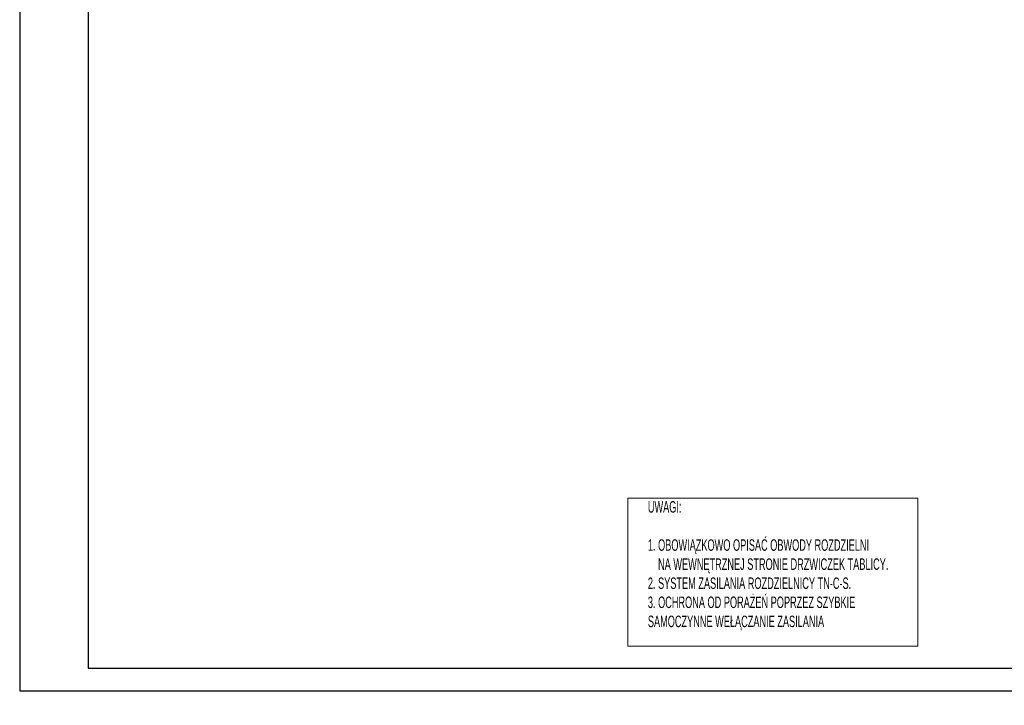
# Model space of a CAD drawing. Header units: millimetres. Extents: x 304 to 148940, y -18 to 215742.
# Tile 22 of 33: x 57120 to 78685, y 148080 to 163087. Entities that reach past the tile are written whole.
import ezdxf

# ---------------------------------------------------------------- set-up
doc = ezdxf.new("R2010")
doc.units = ezdxf.units.MM
doc.layers.add('CP_LINENORM', color=251, linetype='Continuous', lineweight=25)
doc.layers.add('E-osprzęt', color=1, linetype='Continuous', lineweight=9)
doc.styles.add('ROMANS', font='ARIALN.TTF', dxfattribs={"width": 0.7})

msp = doc.modelspace()

# ---------------------------------------------------------------- linework, layer by layer
at = {"layer": 'CP_LINENORM', "linetype": 'Continuous'}
for p, q in [((57120, 178094, 108468), (57120, 148394, 108468)), ((57120, 148394, 108468), (99120, 148394, 108468))]:
    msp.add_line(p, q, dxfattribs=at)
at = {"layer": 'CP_LINENORM'}
for p, q in [((58620, 177594, 108468), (58620, 148894, 108468)), ((58620, 148894, 108468), (98620, 148894, 108468))]:
    msp.add_line(p, q, dxfattribs=at)
at = {"layer": 'E-osprzęt', "color": 102, "elevation": 62149}
msp.add_lwpolyline([(70441, 152612), (76794, 152612), (76794, 149377), (70441, 149377)], close=True, dxfattribs=at)

# ---------------------------------------------------------------- texts
at = {"layer": 'E-osprzęt', "color": 7, "lineweight": 35, "insert": (70878, 152548, 62149), "char_height": 250.56, "width": 5335.81, "attachment_point": 1, "style": 'ROMANS'}
msp.add_mtext('UWAGI:\\P\\P1. OBOWIĄZKOWO OPISAĆ OBWODY ROZDZIELNI \\P    NA WEWNĘTRZNEJ STRONIE DRZWICZEK TABLICY.\\P2. SYSTEM ZASILANIA ROZDZIELNICY TN-C-S.\\fArial Narrow|b0|i0|c238;\\P3. OCHRONA OD PORAŻEŃ POPRZEZ SZYBKIE SAMOCZYNNE WEŁĄCZANIE ZASILANIA', dxfattribs=at)

doc.saveas('drawing.dxf')
